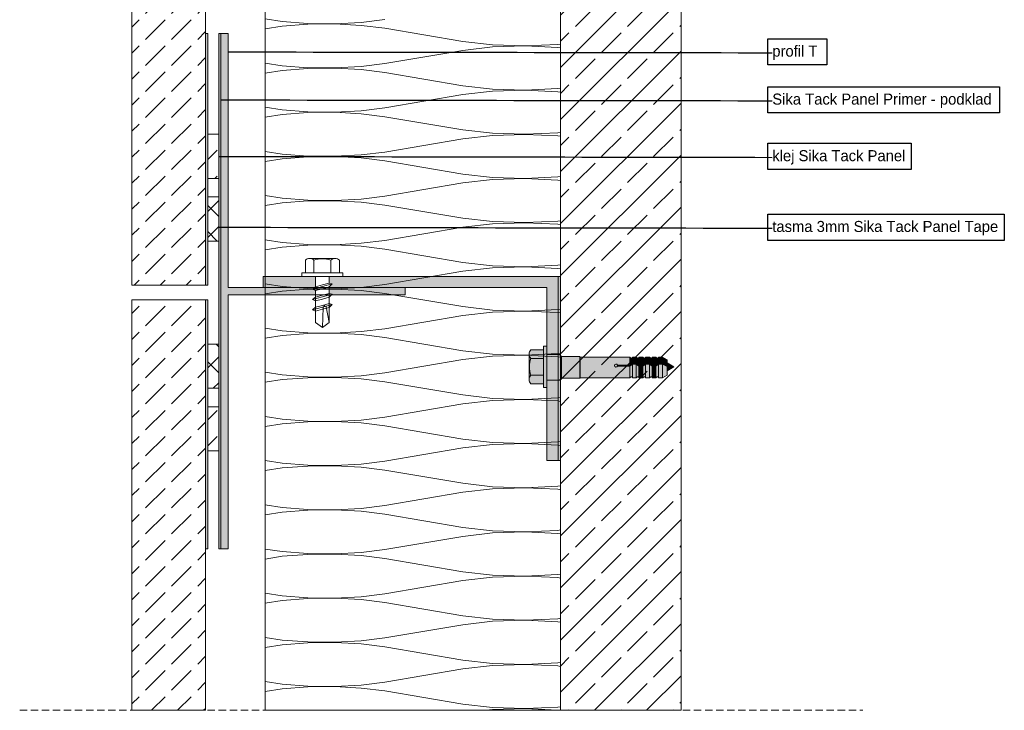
# Model space of a CAD drawing. Extents: x -106566 to -43002, y 22119 to 47619.
# Tile 23 of 24: x -47576 to -44904, y 41382 to 43258. Entities that reach past the tile are written whole.
import ezdxf

# ---------------------------------------------------------------- set-up
doc = ezdxf.new("R2010")
doc.units = 0
doc.header["$MEASUREMENT"] = 0
doc.linetypes.add('Hidden Line', pattern=[30, 20, -10])
for name, color, linetype, lineweight, true_color in [('2D - Ogólne_Pen_No__2', 7, 'Continuous', 15, 0x7f7f7f), ('2D Drafting - General_Pen_No__141', 7, 'Continuous', 0, 0xe8e8e8), ('2D Drafting - General_Pen_No__2', 7, 'Continuous', 15, 0x7f7f7f), ('2D Drafting - General_Pen_No__5', 7, 'Continuous', 25, 0x40a5ff), ('2D Drafting - General_Pen_No__61', 7, 'Continuous', 20, 0x6a6a6a), ('2D Drafting - General_Pen_No__81', 7, 'Continuous', 20, 0x6a6a6a), ('Annotation - Label_Pen_No__5', 7, 'Continuous', 25, 0x40a5ff)]:
    doc.layers.add(name, color=color, linetype=linetype, lineweight=lineweight, true_color=true_color)
doc.layers.add('2D Drafting - General_Pen_No__101', color=8, linetype='Continuous', lineweight=13)
doc.layers.add('2D Drafting - General_Pen_No__121', color=255, linetype='Continuous', lineweight=0)
doc.styles.add('GENERATED_STYLE_2', font='txt')
doc.dimstyles.new('GENERATED_STYLE__3', dxfattribs={"dimtxt": 0.18, "dimasz": 91.2, "dimexe": 0.18, "dimexo": 0.0625, "dimgap": 0.09, "dimtad": 0, "dimtih": 1, "dimtoh": 1, "dimdec": 4, "dimzin": 0, "dimdsep": 46, "dimcen": 0.09, "dimadec": 0, "dimazin": 0, "dimtfac": 1, "dimtdec": 4, "dimtmove": 0, "dimatfit": 3, "dimldrblk": 'ARROWHEAD_5', "dimfxl": 0, "dimtolj": 1, "dimtzin": 0, "dimarcsym": 0})
pattern_1 = [(45, (0, 0), (-70.71068, 70.71068), [75, -25]), (45, (7e-15, 70.71), (-70.71068, 70.71068), [75, -25])]
pattern_2 = [(45, (0, 0), (-35.35534, 35.35534), []), (135, (0, 0), (35.35534, 35.35534), [])]

# ---------------------------------------------------------------- blocks, each defined once
blk = doc.blocks.new('*X2')
at = {"layer": '2D Drafting - General_Pen_No__61', "linetype": 'Continuous'}
for p, q in [((-46910.3, 43260), (-46863.6, 43252.8)), ((-46863.6, 43240.1), (-46910.3, 43232.8)), ((-46863.6, 43252.8), (-46794.2, 43247.5)), ((-46794.2, 43245.4), (-46863.6, 43240.1)), ((-46794.2, 43247.5), (-46721.1, 43246.7)), ((-46721.1, 43246.2), (-46794.2, 43245.4)), ((-46721.1, 43246.7), (-46649.8, 43250.4)), ((-46649.8, 43242.4), (-46721.1, 43246.2)), ((-46649.8, 43250.4), (-46585.7, 43258.4)), ((-46585.7, 43234.4), (-46649.8, 43242.4)), ((-46373.4, 43198.4), (-46585.7, 43234.4)), ((-46373.4, 43198.4), (-46293.3, 43189.2)), ((-46293.3, 43189.2), (-46204.1, 43186.5)), ((-46204.1, 43186.4), (-46293.3, 43183.7)), ((-46204.1, 43186.5), (-46116, 43190.7)), ((-46116, 43182.2), (-46204.1, 43186.4)), ((-46116, 43190.7), (-46108.5, 43191.7)), ((-46373.4, 43174.4), (-46585.7, 43138.4)), ((-46293.3, 43183.7), (-46373.4, 43174.4)), ((-46108.5, 43181.1), (-46116, 43182.2)), ((-46910.3, 43140), (-46863.6, 43132.8)), ((-46863.6, 43132.8), (-46794.2, 43127.5)), ((-46649.8, 43130.4), (-46585.7, 43138.4)), ((-46863.6, 43120.1), (-46910.3, 43112.8)), ((-46794.2, 43125.4), (-46863.6, 43120.1)), ((-46794.2, 43127.5), (-46721.1, 43126.7)), ((-46721.1, 43126.2), (-46794.2, 43125.4)), ((-46721.1, 43126.7), (-46649.8, 43130.4)), ((-46649.8, 43122.4), (-46721.1, 43126.2)), ((-46585.7, 43114.4), (-46649.8, 43122.4)), ((-46373.4, 43078.4), (-46585.7, 43114.4)), ((-46373.4, 43078.4), (-46293.3, 43069.2)), ((-46373.4, 43054.4), (-46585.7, 43018.4)), ((-46293.3, 43063.7), (-46373.4, 43054.4)), ((-46293.3, 43069.2), (-46204.1, 43066.5)), ((-46204.1, 43066.4), (-46293.3, 43063.7)), ((-46204.1, 43066.5), (-46116, 43070.7)), ((-46116, 43062.2), (-46204.1, 43066.4)), ((-46116, 43070.7), (-46108.5, 43071.7)), ((-46108.5, 43061.1), (-46116, 43062.2)), ((-46910.3, 43020), (-46863.6, 43012.8)), ((-46863.6, 43000.1), (-46910.3, 42992.8)), ((-46863.6, 43012.8), (-46794.2, 43007.5)), ((-46794.2, 43005.4), (-46863.6, 43000.1)), ((-46794.2, 43007.5), (-46721.1, 43006.7)), ((-46721.1, 43006.2), (-46794.2, 43005.4)), ((-46721.1, 43006.7), (-46649.8, 43010.4)), ((-46649.8, 43002.4), (-46721.1, 43006.2)), ((-46649.8, 43010.4), (-46585.7, 43018.4)), ((-46585.7, 42994.4), (-46649.8, 43002.4)), ((-46373.4, 42958.4), (-46585.7, 42994.4)), ((-46373.4, 42958.4), (-46293.3, 42949.2)), ((-46293.3, 42949.2), (-46204.1, 42946.5)), ((-46204.1, 42946.4), (-46293.3, 42943.7)), ((-46204.1, 42946.5), (-46116, 42950.7)), ((-46116, 42942.2), (-46204.1, 42946.4)), ((-46116, 42950.7), (-46108.5, 42951.7)), ((-46373.4, 42934.4), (-46585.7, 42898.4)), ((-46293.3, 42943.7), (-46373.4, 42934.4)), ((-46108.5, 42941.1), (-46116, 42942.2)), ((-46910.3, 42900), (-46863.6, 42892.8)), ((-46863.6, 42892.8), (-46794.2, 42887.5)), ((-46649.8, 42890.4), (-46585.7, 42898.4)), ((-46863.6, 42880.1), (-46910.3, 42872.8)), ((-46794.2, 42885.4), (-46863.6, 42880.1)), ((-46794.2, 42887.5), (-46721.1, 42886.7)), ((-46721.1, 42886.2), (-46794.2, 42885.4)), ((-46721.1, 42886.7), (-46649.8, 42890.4)), ((-46649.8, 42882.4), (-46721.1, 42886.2)), ((-46585.7, 42874.4), (-46649.8, 42882.4)), ((-46373.4, 42838.4), (-46585.7, 42874.4)), ((-46373.4, 42838.4), (-46293.3, 42829.2)), ((-46373.4, 42814.4), (-46585.7, 42778.4)), ((-46293.3, 42823.7), (-46373.4, 42814.4)), ((-46293.3, 42829.2), (-46204.1, 42826.5)), ((-46204.1, 42826.4), (-46293.3, 42823.7)), ((-46204.1, 42826.5), (-46116, 42830.7)), ((-46116, 42822.2), (-46204.1, 42826.4)), ((-46116, 42830.7), (-46108.5, 42831.7)), ((-46108.5, 42821.1), (-46116, 42822.2)), ((-46910.3, 42780), (-46863.6, 42772.8)), ((-46863.6, 42760.1), (-46910.3, 42752.8)), ((-46863.6, 42772.8), (-46794.2, 42767.5)), ((-46794.2, 42765.4), (-46863.6, 42760.1)), ((-46794.2, 42767.5), (-46721.1, 42766.7)), ((-46721.1, 42766.2), (-46794.2, 42765.4)), ((-46721.1, 42766.7), (-46649.8, 42770.4)), ((-46649.8, 42762.4), (-46721.1, 42766.2)), ((-46649.8, 42770.4), (-46585.7, 42778.4)), ((-46585.7, 42754.4), (-46649.8, 42762.4)), ((-46373.4, 42718.4), (-46585.7, 42754.4)), ((-46373.4, 42718.4), (-46293.3, 42709.2)), ((-46293.3, 42703.7), (-46373.4, 42694.4)), ((-46293.3, 42709.2), (-46204.1, 42706.5)), ((-46204.1, 42706.4), (-46293.3, 42703.7)), ((-46204.1, 42706.5), (-46116, 42710.7)), ((-46116, 42702.2), (-46204.1, 42706.4)), ((-46116, 42710.7), (-46108.5, 42711.7)), ((-46373.4, 42694.4), (-46585.7, 42658.4)), ((-46108.5, 42701.1), (-46116, 42702.2)), ((-46910.3, 42660), (-46863.6, 42652.8)), ((-46863.6, 42652.8), (-46794.2, 42647.5)), ((-46721.1, 42646.7), (-46649.8, 42650.4)), ((-46649.8, 42650.4), (-46585.7, 42658.4)), ((-46863.6, 42640.1), (-46910.3, 42632.8)), ((-46794.2, 42645.4), (-46863.6, 42640.1)), ((-46794.2, 42647.5), (-46721.1, 42646.7)), ((-46721.1, 42646.2), (-46794.2, 42645.4)), ((-46649.8, 42642.4), (-46721.1, 42646.2)), ((-46585.7, 42634.4), (-46649.8, 42642.4)), ((-46373.4, 42598.4), (-46585.7, 42634.4)), ((-46373.4, 42598.4), (-46293.3, 42589.2)), ((-46373.4, 42574.4), (-46585.7, 42538.4)), ((-46293.3, 42583.7), (-46373.4, 42574.4)), ((-46293.3, 42589.2), (-46204.1, 42586.5)), ((-46204.1, 42586.4), (-46293.3, 42583.7)), ((-46204.1, 42586.5), (-46116, 42590.7)), ((-46116, 42582.2), (-46204.1, 42586.4)), ((-46116, 42590.7), (-46108.5, 42591.7)), ((-46108.5, 42581.1), (-46116, 42582.2)), ((-46910.3, 42540), (-46863.6, 42532.8)), ((-46863.6, 42520.1), (-46910.3, 42512.8)), ((-46863.6, 42532.8), (-46794.2, 42527.5)), ((-46794.2, 42525.4), (-46863.6, 42520.1)), ((-46794.2, 42527.5), (-46721.1, 42526.7)), ((-46721.1, 42526.2), (-46794.2, 42525.4)), ((-46721.1, 42526.7), (-46649.8, 42530.4)), ((-46649.8, 42522.4), (-46721.1, 42526.2)), ((-46649.8, 42530.4), (-46585.7, 42538.4)), ((-46585.7, 42514.4), (-46649.8, 42522.4)), ((-46373.4, 42478.4), (-46585.7, 42514.4)), ((-46373.4, 42478.4), (-46293.3, 42469.2)), ((-46293.3, 42463.7), (-46373.4, 42454.4)), ((-46293.3, 42469.2), (-46204.1, 42466.5)), ((-46204.1, 42466.4), (-46293.3, 42463.7)), ((-46204.1, 42466.5), (-46116, 42470.7)), ((-46116, 42462.2), (-46204.1, 42466.4)), ((-46116, 42470.7), (-46108.5, 42471.7)), ((-46373.4, 42454.4), (-46585.7, 42418.4)), ((-46108.5, 42461.1), (-46116, 42462.2)), ((-46910.3, 42420), (-46863.6, 42412.8)), ((-46863.6, 42412.8), (-46794.2, 42407.5)), ((-46721.1, 42406.7), (-46649.8, 42410.4)), ((-46649.8, 42410.4), (-46585.7, 42418.4)), ((-46863.6, 42400.1), (-46910.3, 42392.8)), ((-46794.2, 42405.4), (-46863.6, 42400.1)), ((-46794.2, 42407.5), (-46721.1, 42406.7)), ((-46721.1, 42406.2), (-46794.2, 42405.4)), ((-46649.8, 42402.4), (-46721.1, 42406.2)), ((-46585.7, 42394.4), (-46649.8, 42402.4)), ((-46373.4, 42358.4), (-46585.7, 42394.4)), ((-46373.4, 42358.4), (-46293.3, 42349.2)), ((-46373.4, 42334.4), (-46585.7, 42298.4)), ((-46293.3, 42343.7), (-46373.4, 42334.4)), ((-46293.3, 42349.2), (-46204.1, 42346.5)), ((-46204.1, 42346.4), (-46293.3, 42343.7)), ((-46204.1, 42346.5), (-46116, 42350.7)), ((-46116, 42342.2), (-46204.1, 42346.4)), ((-46116, 42350.7), (-46108.5, 42351.7)), ((-46108.5, 42341.1), (-46116, 42342.2)), ((-46910.3, 42300), (-46863.6, 42292.8)), ((-46863.6, 42280.1), (-46910.3, 42272.8)), ((-46863.6, 42292.8), (-46794.2, 42287.5)), ((-46794.2, 42285.4), (-46863.6, 42280.1)), ((-46794.2, 42287.5), (-46721.1, 42286.7)), ((-46721.1, 42286.2), (-46794.2, 42285.4)), ((-46721.1, 42286.7), (-46649.8, 42290.4)), ((-46649.8, 42282.4), (-46721.1, 42286.2)), ((-46649.8, 42290.4), (-46585.7, 42298.4)), ((-46585.7, 42274.4), (-46649.8, 42282.4)), ((-46373.4, 42238.4), (-46585.7, 42274.4)), ((-46373.4, 42238.4), (-46293.3, 42229.2)), ((-46293.3, 42223.7), (-46373.4, 42214.4)), ((-46293.3, 42229.2), (-46204.1, 42226.5)), ((-46204.1, 42226.4), (-46293.3, 42223.7)), ((-46204.1, 42226.5), (-46116, 42230.7)), ((-46116, 42222.2), (-46204.1, 42226.4)), ((-46116, 42230.7), (-46108.5, 42231.7)), ((-46373.4, 42214.4), (-46585.7, 42178.4)), ((-46108.5, 42221.1), (-46116, 42222.2)), ((-46910.3, 42180), (-46863.6, 42172.8)), ((-46863.6, 42172.8), (-46794.2, 42167.5)), ((-46721.1, 42166.7), (-46649.8, 42170.4)), ((-46649.8, 42170.4), (-46585.7, 42178.4)), ((-46863.6, 42160.1), (-46910.3, 42152.8)), ((-46794.2, 42165.4), (-46863.6, 42160.1)), ((-46794.2, 42167.5), (-46721.1, 42166.7)), ((-46721.1, 42166.2), (-46794.2, 42165.4)), ((-46649.8, 42162.4), (-46721.1, 42166.2)), ((-46585.7, 42154.4), (-46649.8, 42162.4)), ((-46373.4, 42118.4), (-46585.7, 42154.4)), ((-46373.4, 42118.4), (-46293.3, 42109.2)), ((-46373.4, 42094.4), (-46585.7, 42058.4)), ((-46293.3, 42103.7), (-46373.4, 42094.4)), ((-46293.3, 42109.2), (-46204.1, 42106.5)), ((-46204.1, 42106.4), (-46293.3, 42103.7)), ((-46204.1, 42106.5), (-46116, 42110.7)), ((-46116, 42102.2), (-46204.1, 42106.4)), ((-46116, 42110.7), (-46108.5, 42111.7)), ((-46108.5, 42101.1), (-46116, 42102.2)), ((-46910.3, 42060), (-46863.6, 42052.8)), ((-46863.6, 42040.1), (-46910.3, 42032.8)), ((-46863.6, 42052.8), (-46794.2, 42047.5)), ((-46794.2, 42045.4), (-46863.6, 42040.1)), ((-46794.2, 42047.5), (-46721.1, 42046.7)), ((-46721.1, 42046.2), (-46794.2, 42045.4)), ((-46721.1, 42046.7), (-46649.8, 42050.4)), ((-46649.8, 42042.4), (-46721.1, 42046.2)), ((-46649.8, 42050.4), (-46585.7, 42058.4)), ((-46585.7, 42034.4), (-46649.8, 42042.4)), ((-46373.4, 41998.4), (-46585.7, 42034.4)), ((-46373.4, 41998.4), (-46293.3, 41989.2)), ((-46293.3, 41983.7), (-46373.4, 41974.4)), ((-46293.3, 41989.2), (-46204.1, 41986.5)), ((-46204.1, 41986.4), (-46293.3, 41983.7)), ((-46204.1, 41986.5), (-46116, 41990.7)), ((-46116, 41982.2), (-46204.1, 41986.4)), ((-46116, 41990.7), (-46108.5, 41991.7)), ((-46108.5, 41981.1), (-46116, 41982.2)), ((-46373.4, 41974.4), (-46585.7, 41938.4)), ((-46910.3, 41940), (-46863.6, 41932.8)), ((-46863.6, 41932.8), (-46794.2, 41927.5)), ((-46721.1, 41926.7), (-46649.8, 41930.4)), ((-46649.8, 41930.4), (-46585.7, 41938.4)), ((-46863.6, 41920.1), (-46910.3, 41912.8)), ((-46794.2, 41925.4), (-46863.6, 41920.1)), ((-46794.2, 41927.5), (-46721.1, 41926.7)), ((-46721.1, 41926.2), (-46794.2, 41925.4)), ((-46649.8, 41922.4), (-46721.1, 41926.2)), ((-46585.7, 41914.4), (-46649.8, 41922.4)), ((-46373.4, 41878.4), (-46585.7, 41914.4)), ((-46373.4, 41878.4), (-46293.3, 41869.2)), ((-46373.4, 41854.4), (-46585.7, 41818.4)), ((-46293.3, 41863.7), (-46373.4, 41854.4)), ((-46293.3, 41869.2), (-46204.1, 41866.5)), ((-46204.1, 41866.4), (-46293.3, 41863.7)), ((-46204.1, 41866.5), (-46116, 41870.7)), ((-46116, 41862.2), (-46204.1, 41866.4)), ((-46116, 41870.7), (-46108.5, 41871.7)), ((-46108.5, 41861.1), (-46116, 41862.2)), ((-46910.3, 41820), (-46863.6, 41812.8)), ((-46863.6, 41800.1), (-46910.3, 41792.8)), ((-46863.6, 41812.8), (-46794.2, 41807.5)), ((-46794.2, 41805.4), (-46863.6, 41800.1)), ((-46794.2, 41807.5), (-46721.1, 41806.7)), ((-46721.1, 41806.2), (-46794.2, 41805.4)), ((-46721.1, 41806.7), (-46649.8, 41810.4)), ((-46649.8, 41802.4), (-46721.1, 41806.2)), ((-46649.8, 41810.4), (-46585.7, 41818.4)), ((-46585.7, 41794.4), (-46649.8, 41802.4)), ((-46373.4, 41758.4), (-46585.7, 41794.4)), ((-46373.4, 41758.4), (-46293.3, 41749.2)), ((-46293.3, 41743.7), (-46373.4, 41734.4)), ((-46293.3, 41749.2), (-46204.1, 41746.5)), ((-46204.1, 41746.4), (-46293.3, 41743.7)), ((-46204.1, 41746.5), (-46116, 41750.7)), ((-46116, 41742.2), (-46204.1, 41746.4)), ((-46116, 41750.7), (-46108.5, 41751.7)), ((-46108.5, 41741.1), (-46116, 41742.2)), ((-46373.4, 41734.4), (-46585.7, 41698.4)), ((-46910.3, 41700), (-46863.6, 41692.8)), ((-46863.6, 41692.8), (-46794.2, 41687.5)), ((-46721.1, 41686.7), (-46649.8, 41690.4)), ((-46649.8, 41690.4), (-46585.7, 41698.4)), ((-46863.6, 41680.1), (-46910.3, 41672.8)), ((-46794.2, 41685.4), (-46863.6, 41680.1)), ((-46794.2, 41687.5), (-46721.1, 41686.7)), ((-46721.1, 41686.2), (-46794.2, 41685.4)), ((-46649.8, 41682.4), (-46721.1, 41686.2)), ((-46585.7, 41674.4), (-46649.8, 41682.4)), ((-46373.4, 41638.4), (-46585.7, 41674.4)), ((-46373.4, 41638.4), (-46293.3, 41629.2)), ((-46373.4, 41614.4), (-46585.7, 41578.4)), ((-46293.3, 41623.7), (-46373.4, 41614.4)), ((-46293.3, 41629.2), (-46204.1, 41626.5)), ((-46204.1, 41626.4), (-46293.3, 41623.7)), ((-46204.1, 41626.5), (-46116, 41630.7)), ((-46116, 41622.2), (-46204.1, 41626.4)), ((-46116, 41630.7), (-46108.5, 41631.7)), ((-46108.5, 41621.1), (-46116, 41622.2)), ((-46910.3, 41580), (-46863.6, 41572.8)), ((-46863.6, 41560.1), (-46910.3, 41552.8)), ((-46863.6, 41572.8), (-46794.2, 41567.5)), ((-46794.2, 41565.4), (-46863.6, 41560.1)), ((-46794.2, 41567.5), (-46721.1, 41566.7)), ((-46721.1, 41566.2), (-46794.2, 41565.4)), ((-46721.1, 41566.7), (-46649.8, 41570.4)), ((-46649.8, 41562.4), (-46721.1, 41566.2)), ((-46649.8, 41570.4), (-46585.7, 41578.4)), ((-46585.7, 41554.4), (-46649.8, 41562.4)), ((-46373.4, 41518.4), (-46585.7, 41554.4)), ((-46373.4, 41518.4), (-46293.3, 41509.2)), ((-46293.3, 41503.7), (-46373.4, 41494.4)), ((-46293.3, 41509.2), (-46204.1, 41506.5)), ((-46204.1, 41506.4), (-46293.3, 41503.7)), ((-46204.1, 41506.5), (-46116, 41510.7)), ((-46116, 41502.2), (-46204.1, 41506.4)), ((-46116, 41510.7), (-46108.5, 41511.7)), ((-46108.5, 41501.1), (-46116, 41502.2)), ((-46373.4, 41494.4), (-46585.7, 41458.4)), ((-46910.3, 41460), (-46863.6, 41452.8)), ((-46863.6, 41452.8), (-46794.2, 41447.5)), ((-46721.1, 41446.7), (-46649.8, 41450.4)), ((-46649.8, 41450.4), (-46585.7, 41458.4)), ((-46863.6, 41440.1), (-46910.3, 41432.8)), ((-46794.2, 41445.4), (-46863.6, 41440.1)), ((-46794.2, 41447.5), (-46721.1, 41446.7)), ((-46721.1, 41446.2), (-46794.2, 41445.4)), ((-46649.8, 41442.4), (-46721.1, 41446.2)), ((-46585.7, 41434.4), (-46649.8, 41442.4)), ((-46373.4, 41398.4), (-46585.7, 41434.4)), ((-46373.4, 41398.4), (-46293.3, 41389.2)), ((-46293.3, 41383.7), (-46309.9, 41381.8)), ((-46293.3, 41389.2), (-46204.1, 41386.5)), ((-46204.1, 41386.4), (-46293.3, 41383.7)), ((-46204.1, 41386.5), (-46116, 41390.7)), ((-46116, 41382.2), (-46204.1, 41386.4)), ((-46116, 41390.7), (-46108.5, 41391.7)), ((-46113.1, 41381.8), (-46116, 41382.2))]:
    blk.add_line(p, q, dxfattribs=at)
blk = doc.blocks.new('Fill_1')
at = {"layer": '2D Drafting - General_Pen_No__2', "linetype": 'Continuous'}
for p, q in [((-46910.3, 45101.4), (-46910.3, 41381.8)), ((-46108.5, 41381.8), (-46108.5, 45101.4)), ((-46910.3, 41381.8), (-46108.5, 41381.8))]:
    blk.add_line(p, q, dxfattribs=at)
at = {"layer": '2D Drafting - General_Pen_No__61', "linetype": 'Continuous'}
blk.add_blockref('*X2', (0, 0), dxfattribs=at)
blk = doc.blocks.new('ARROWHEAD_5')
at = {"color": 0, "linetype": 'Continuous', "lineweight": 0}
blk.add_line((0, 0), (-1, 0), dxfattribs=at)
blk.add_solid([(-1, 0.2679), (0, 0), (-1, -0.2679), (-1, 0.2679)], dxfattribs=at)

msp = doc.modelspace()

# ---------------------------------------------------------------- hatches: boundary and pattern name
at = {"layer": '2D Drafting - General_Pen_No__101', "linetype": 'Continuous'}
for points in [[(-47066.12, 43220.68), (-47071.91, 43220.68), (-47071.91, 42536.53), (-47066.12, 42536.53)], [(-47030.34, 43220.68), (-47036.12, 43220.68), (-47036.12, 41820.68), (-47030.34, 41820.68)], [(-47071.91, 42496.53), (-47071.91, 41820.68), (-47066.12, 41820.68), (-47066.12, 42496.53)]]:
    msp.add_hatch(color=256, dxfattribs=at).paths.add_polyline_path(points, flags=0)
at = {"layer": '2D Drafting - General_Pen_No__121', "linetype": 'Continuous'}
for points in [[(-46154.66, 42337.93), (-46188.83, 42337.93, -0.4195601), (-46188.83, 42361.23), (-46154.66, 42361.23)], [(-46145.34, 42315.02), (-46145.34, 42259.1), (-46154.66, 42259.1), (-46154.66, 42315.02), (-46154.66, 42370.94), (-46145.34, 42370.94)], [(-46193.1, 42315.02, 0.092424), (-46188.83, 42292.11, 0.201281), (-46193.72, 42280.46), (-46193.72, 42349.58, 0.201281), (-46188.83, 42337.93, 0.092424)], [(-46154.66, 42292.11), (-46188.83, 42292.11, -0.092424), (-46193.1, 42315.02, -0.092424), (-46188.83, 42337.93), (-46154.66, 42337.93), (-46154.66, 42315.02)], [(-46145.34, 42278.35), (-46145.34, 42315.02), (-46145.34, 42348.02), (-46115.34, 42348.02), (-46115.34, 42312.1), (-46115.34, 42278.35)], [(-46115.34, 42278.35), (-46145.34, 42278.35), (-46145.34, 42315.02), (-46145.34, 42348.02), (-46115.34, 42348.02), (-46115.34, 42311.15)], [(-46115.34, 42278.44), (-46115.34, 42311.15), (-46115.34, 42348.02), (-46111.82, 42348.02), (-46111.82, 42278.44)], [(-46111.82, 42278.44), (-46111.82, 42348.02), (-46111.65, 42348.02), (-46106.23, 42342.6), (-46106.23, 42283.86), (-46111.65, 42278.44)], [(-46106.23, 42283.76), (-46106.23, 42342.6), (-46056.49, 42342.6), (-46056.49, 42283.76)], [(-46056.49, 42283.76), (-46056.49, 42342.6), (-46055.25, 42341.36), (-46055.25, 42285.01)], [(-46055.25, 42285.01), (-46055.25, 42341.36), (-45920.83, 42341.36), (-45920.83, 42319.7), (-45954.14, 42319.7, 5.4750432), (-45954.14, 42316.74), (-45920.83, 42316.74), (-45920.83, 42285.01)], [(-45913.39, 42338.4), (-45913.39, 42325.45), (-45920.83, 42319.7), (-45920.83, 42341.36), (-45917.08, 42338.4)], [(-45903.03, 42341.36), (-45903.03, 42325.45), (-45913.39, 42325.45), (-45913.39, 42341.36)], [(-45895.59, 42338.4), (-45895.59, 42319.7), (-45903.03, 42325.45), (-45903.03, 42341.36), (-45899.29, 42338.4)], [(-45885.23, 42341.36), (-45885.23, 42319.7), (-45895.59, 42319.7), (-45895.59, 42341.36)], [(-45885.23, 42319.7), (-45885.23, 42341.36), (-45881.49, 42338.4), (-45877.79, 42338.4), (-45877.79, 42325.45)], [(-45867.44, 42341.36), (-45867.44, 42325.45), (-45877.79, 42325.45), (-45877.79, 42341.36)], [(-45860, 42338.4), (-45860, 42319.7), (-45867.44, 42325.45), (-45867.44, 42341.36), (-45863.69, 42338.4)], [(-45849.64, 42341.36), (-45849.64, 42319.7), (-45860, 42319.7), (-45860, 42341.36)], [(-45842.2, 42338.4), (-45842.2, 42325.45), (-45849.64, 42319.7), (-45849.64, 42341.36), (-45845.9, 42338.4)], [(-45842.2, 42325.45), (-45842.2, 42341.36), (-45831.84, 42341.36), (-45831.84, 42325.45)], [(-45819.46, 42318.3), (-45831.84, 42325.45), (-45831.84, 42341.36), (-45819.46, 42334.21)], [(-45920.83, 42316.74), (-45954.14, 42316.74, -5.4750432), (-45954.14, 42319.7), (-45920.83, 42319.7)], [(-45920.83, 42319.7), (-45913.39, 42325.45), (-45913.39, 42322.49), (-45920.83, 42316.74)], [(-45913.39, 42287.96), (-45917.08, 42287.96), (-45920.83, 42285.01), (-45920.83, 42316.74), (-45913.39, 42322.49)], [(-45913.39, 42325.45), (-45903.03, 42325.45), (-45903.03, 42322.49), (-45913.39, 42322.49)], [(-45913.39, 42285.01), (-45913.39, 42322.49), (-45903.03, 42322.49), (-45903.03, 42285.01)], [(-45895.59, 42316.74), (-45903.03, 42322.49), (-45903.03, 42325.45), (-45895.59, 42319.7)], [(-45895.59, 42287.96), (-45899.29, 42287.96), (-45903.03, 42285.01), (-45903.03, 42322.49), (-45895.59, 42316.74)], [(-45895.59, 42319.7), (-45885.23, 42319.7), (-45885.23, 42316.74), (-45895.59, 42316.74)], [(-45895.59, 42285.01), (-45895.59, 42316.74), (-45885.23, 42316.74), (-45885.23, 42285.01)], [(-45877.79, 42322.49), (-45885.23, 42316.74), (-45885.23, 42319.7), (-45877.79, 42325.45)], [(-45877.79, 42287.96), (-45881.49, 42287.96), (-45885.23, 42285.01), (-45885.23, 42316.74), (-45877.79, 42322.49)], [(-45867.44, 42322.49), (-45877.79, 42322.49), (-45877.79, 42325.45), (-45867.44, 42325.45)], [(-45867.44, 42285.01), (-45877.79, 42285.01), (-45877.79, 42322.49), (-45867.44, 42322.49)], [(-45860, 42316.74), (-45867.44, 42322.49), (-45867.44, 42325.45), (-45860, 42319.7)], [(-45860, 42287.96), (-45863.69, 42287.96), (-45867.44, 42285.01), (-45867.44, 42322.49), (-45860, 42316.74)], [(-45860, 42319.7), (-45849.64, 42319.7), (-45849.64, 42316.74), (-45860, 42316.74)], [(-45849.64, 42285.01), (-45860, 42285.01), (-45860, 42316.74), (-45849.64, 42316.74)], [(-45849.64, 42319.7), (-45842.2, 42325.45), (-45842.2, 42322.49), (-45849.64, 42316.74)], [(-45842.2, 42287.96), (-45845.9, 42287.96), (-45849.64, 42285.01), (-45849.64, 42316.74), (-45842.2, 42322.49)], [(-45842.2, 42325.45), (-45831.84, 42325.45), (-45831.84, 42322.49), (-45842.2, 42322.49)], [(-45842.2, 42285.01), (-45842.2, 42322.49), (-45831.84, 42322.49), (-45831.84, 42285.01)], [(-45819.46, 42315.34), (-45831.84, 42322.49), (-45831.84, 42325.45), (-45819.46, 42318.3)], [(-45819.46, 42292.15), (-45831.84, 42285.01), (-45831.84, 42322.49), (-45819.46, 42315.34)], [(-45800.74, 42314.93), (-45819.46, 42304.11), (-45819.46, 42325.74)], [(-46154.66, 42268.81), (-46188.83, 42268.81, -0.4195601), (-46188.83, 42292.11), (-46154.66, 42292.11)]]:
    msp.add_hatch(color=256, dxfattribs=at).paths.add_polyline_path(points, flags=0)
at = {"layer": '2D Drafting - General_Pen_No__141', "linetype": 'Continuous'}
for points in [[(-47010.34, 42530.68), (-47010.34, 43220.68), (-47030.34, 43220.68), (-47030.34, 41820.68), (-47010.34, 41820.68), (-47010.34, 42510.68), (-46773.5, 42510.68), (-46773.5, 42521.76), (-46781.7, 42525.57), (-46775.33, 42530.68)], [(-46915.34, 42560.68), (-46915.34, 42530.68), (-46775.33, 42530.68), (-46773.5, 42532.16), (-46773.5, 42560.68), (-46810.77, 42560.68)], [(-46736.22, 42530.68), (-46145.34, 42530.68), (-46145.34, 42370.94), (-46145.34, 42348.02), (-46115.34, 42348.02), (-46115.34, 42560.68), (-46698.94, 42560.68), (-46736.22, 42560.68), (-46736.22, 42542.15), (-46728.02, 42539.95), (-46736.22, 42531.75)], [(-46530.34, 42530.68), (-46736.22, 42530.68), (-46736.22, 42514.31), (-46728.02, 42512.11), (-46729.44, 42510.68), (-46530.34, 42510.68)], [(-46115.34, 42060.68), (-46115.34, 42278.35), (-46145.34, 42278.35), (-46145.34, 42060.68)]]:
    msp.add_hatch(color=256, dxfattribs=at).paths.add_polyline_path(points, flags=0)
at = {"layer": '2D Drafting - General_Pen_No__2', "linetype": 'Continuous'}
h = msp.add_hatch(dxfattribs=at)
h.set_pattern_fill('Grid_5x5_Diagonal', color=256, style=0, pattern_type=2)
h.set_pattern_definition(pattern_2)
h.paths.add_polyline_path([(-47036.12, 42776.53), (-47066.12, 42776.53), (-47066.12, 42656.53), (-47036.12, 42656.53)], flags=0)
h = msp.add_hatch(dxfattribs=at)
h.set_pattern_fill('Grid_5x5_Diagonal', color=256, style=0, pattern_type=2)
h.set_pattern_definition(pattern_2)
h.paths.add_polyline_path([(-47036.12, 42256.53), (-47066.12, 42256.53), (-47066.12, 42376.53), (-47036.12, 42376.53)], flags=0)
at = {"layer": '2D Drafting - General_Pen_No__5', "linetype": 'Continuous'}
h = msp.add_hatch(dxfattribs=at)
h.set_pattern_fill('Beton', color=256, style=0, pattern_type=2)
h.set_pattern_definition(pattern_1)
h.paths.add_polyline_path([(-47036.12, 42946.53), (-47066.12, 42946.53), (-47066.12, 42826.53), (-47036.12, 42826.53)], flags=0)
h = msp.add_hatch(dxfattribs=at)
h.set_pattern_fill('Beton', color=256, style=0, pattern_type=2)
h.set_pattern_definition(pattern_1)
h.paths.add_polyline_path([(-47036.12, 42086.53), (-47066.12, 42086.53), (-47066.12, 42206.53), (-47036.12, 42206.53)], flags=0)
at = {"layer": '2D Drafting - General_Pen_No__81', "linetype": 'Continuous'}
h = msp.add_hatch(dxfattribs=at)
h.set_pattern_fill('Beton', color=256, style=0, pattern_type=2)
h.set_pattern_definition(pattern_1)
h.paths.add_polyline_path([(-47271.91, 42536.53), (-47071.91, 42536.53), (-47071.91, 45101.41), (-47271.91, 45101.41)], flags=0)
h = msp.add_hatch(dxfattribs=at)
h.set_pattern_fill('Solid___Dashed', color=256, style=0, pattern_type=2)
h.set_pattern_definition([(45, (0, 0), (-70.71068, 70.71068), []), (45, (-35.36, 35.36), (-70.71068, 70.71068), [75, -25])])
h.paths.add_polyline_path([(-46108.5, 45101.41), (-45781.37, 45101.41), (-45781.37, 41381.78), (-46108.5, 41381.78), (-46108.5, 43797.89), (-46108.5, 43902.04), (-46108.5, 44452.32), (-46108.5, 44549.68)], flags=0)
msp.add_hatch(color=256, dxfattribs=at).paths.add_polyline_path([(-46115.34, 42060.68), (-46108.5, 42060.68), (-46108.5, 42560.68), (-46115.34, 42560.68)], flags=0)
h = msp.add_hatch(dxfattribs=at)
h.set_pattern_fill('Beton', color=256, style=0, pattern_type=2)
h.set_pattern_definition(pattern_1)
h.paths.add_polyline_path([(-47271.91, 42496.53), (-47071.91, 42496.53), (-47071.91, 41381.78), (-47271.91, 41381.78)], flags=0)

# ---------------------------------------------------------------- linework, layer by layer
at = {"layer": '2D - Ogólne_Pen_No__2', "linetype": 'Continuous'}
for p, q in [((-46111.65, 42348.02), (-46115.34, 42348.02)), ((-46115.34, 42348.02), (-46115.34, 42311.15)), ((-46106.23, 42342.6), (-46111.65, 42348.02)), ((-46106.23, 42342.6), (-46106.23, 42283.76)), ((-46056.49, 42342.6), (-46106.23, 42342.6)), ((-46056.49, 42342.6), (-46056.49, 42283.76)), ((-46055.25, 42341.36), (-46056.49, 42342.6)), ((-46055.25, 42285.01), (-46055.25, 42341.36)), ((-45920.83, 42341.36), (-46055.25, 42341.36)), ((-45920.83, 42341.36), (-45920.83, 42285.01)), ((-45917.08, 42338.4), (-45920.83, 42341.36)), ((-45913.39, 42338.4), (-45917.08, 42338.4)), ((-45913.39, 42341.36), (-45913.39, 42285.01)), ((-45903.03, 42341.36), (-45913.39, 42341.36)), ((-45913.39, 42341.36), (-45913.39, 42338.4)), ((-45903.03, 42341.36), (-45903.03, 42285.01)), ((-45899.29, 42338.4), (-45903.03, 42341.36)), ((-45895.59, 42338.4), (-45899.29, 42338.4)), ((-45895.59, 42341.36), (-45895.59, 42285.01)), ((-45885.23, 42341.36), (-45895.59, 42341.36)), ((-45895.59, 42341.36), (-45895.59, 42338.4)), ((-45885.23, 42341.36), (-45885.23, 42285.01)), ((-45881.49, 42338.4), (-45885.23, 42341.36)), ((-45877.79, 42338.4), (-45881.49, 42338.4)), ((-45877.79, 42341.36), (-45877.79, 42285.01)), ((-45867.44, 42341.36), (-45877.79, 42341.36)), ((-45877.79, 42341.36), (-45877.79, 42338.4)), ((-45867.44, 42341.36), (-45867.44, 42285.01)), ((-45863.69, 42338.4), (-45867.44, 42341.36)), ((-45860, 42338.4), (-45863.69, 42338.4)), ((-45860, 42341.36), (-45860, 42285.01)), ((-45849.64, 42341.36), (-45860, 42341.36)), ((-45860, 42341.36), (-45860, 42338.4)), ((-45849.64, 42341.36), (-45849.64, 42285.01)), ((-45845.9, 42338.4), (-45849.64, 42341.36)), ((-45842.2, 42338.4), (-45845.9, 42338.4)), ((-45831.84, 42341.36), (-45842.2, 42341.36)), ((-45842.2, 42341.36), (-45842.2, 42285.01)), ((-45831.84, 42341.36), (-45831.84, 42285.01)), ((-45819.46, 42334.21), (-45831.84, 42341.36)), ((-45819.46, 42334.21), (-45819.46, 42292.15)), ((-46145.34, 42278.44), (-46145.34, 42312.19)), ((-46115.34, 42278.44), (-46115.34, 42312.19)), ((-46115.34, 42278.35), (-46115.34, 42312.1)), ((-45920.83, 42319.7), (-45954.14, 42319.7)), ((-45920.83, 42316.74), (-45954.14, 42316.74)), ((-45913.39, 42325.45), (-45920.83, 42319.7)), ((-45913.39, 42322.49), (-45920.83, 42316.74)), ((-45903.03, 42325.45), (-45913.39, 42325.45)), ((-45903.03, 42322.49), (-45913.39, 42322.49)), ((-45895.59, 42319.7), (-45903.03, 42325.45)), ((-45895.59, 42316.74), (-45903.03, 42322.49)), ((-45885.23, 42319.7), (-45895.59, 42319.7)), ((-45885.23, 42316.74), (-45895.59, 42316.74)), ((-45877.79, 42325.45), (-45885.23, 42319.7)), ((-45877.79, 42322.49), (-45885.23, 42316.74)), ((-45867.44, 42325.45), (-45877.79, 42325.45)), ((-45867.44, 42322.49), (-45877.79, 42322.49)), ((-45860, 42319.7), (-45867.44, 42325.45)), ((-45860, 42316.74), (-45867.44, 42322.49)), ((-45849.64, 42319.7), (-45860, 42319.7)), ((-45849.64, 42316.74), (-45860, 42316.74)), ((-45842.2, 42325.45), (-45849.64, 42319.7)), ((-45842.2, 42322.49), (-45849.64, 42316.74)), ((-45831.84, 42325.45), (-45842.2, 42325.45)), ((-45831.84, 42322.49), (-45842.2, 42322.49)), ((-45819.46, 42318.3), (-45831.84, 42325.45)), ((-45819.46, 42315.34), (-45831.84, 42322.49)), ((-45819.46, 42325.74), (-45800.74, 42314.93)), ((-45819.46, 42304.11), (-45800.74, 42314.93)), ((-46141.65, 42278.44), (-46145.34, 42278.44)), ((-46111.65, 42278.44), (-46115.34, 42278.44)), ((-46111.65, 42278.35), (-46115.34, 42278.35)), ((-46106.23, 42283.86), (-46111.65, 42278.44)), ((-46106.23, 42283.76), (-46111.65, 42278.35)), ((-46056.49, 42283.76), (-46106.23, 42283.76)), ((-46055.25, 42285.01), (-46056.49, 42283.76)), ((-45920.83, 42285.01), (-46055.25, 42285.01)), ((-45917.08, 42287.96), (-45920.83, 42285.01)), ((-45913.39, 42287.96), (-45917.08, 42287.96)), ((-45913.39, 42285.01), (-45913.39, 42287.96)), ((-45903.03, 42285.01), (-45913.39, 42285.01)), ((-45899.29, 42287.96), (-45903.03, 42285.01)), ((-45895.59, 42287.96), (-45899.29, 42287.96)), ((-45895.59, 42285.01), (-45895.59, 42287.96)), ((-45885.23, 42285.01), (-45895.59, 42285.01)), ((-45881.49, 42287.96), (-45885.23, 42285.01)), ((-45877.79, 42287.96), (-45881.49, 42287.96)), ((-45877.79, 42285.01), (-45877.79, 42287.96)), ((-45867.44, 42285.01), (-45877.79, 42285.01)), ((-45863.69, 42287.96), (-45867.44, 42285.01)), ((-45860, 42287.96), (-45863.69, 42287.96)), ((-45860, 42285.01), (-45860, 42287.96)), ((-45849.64, 42285.01), (-45860, 42285.01)), ((-45845.9, 42287.96), (-45849.64, 42285.01)), ((-45842.2, 42287.96), (-45845.9, 42287.96)), ((-45831.84, 42285.01), (-45842.2, 42285.01)), ((-45819.46, 42292.15), (-45831.84, 42285.01))]:
    msp.add_line(p, q, dxfattribs=at)
msp.add_arc((-45958.05, 42318.22), 4.18, 20.70161, 339.29839, dxfattribs=at)
at = {"layer": '2D Drafting - General_Pen_No__2', "linetype": 'Continuous'}
for p, q in [((-47030.34, 43220.68), (-47030.34, 41820.68)), ((-47030.34, 43220.68), (-47010.34, 43220.68)), ((-47010.34, 43220.68), (-47010.34, 42530.68)), ((-47036.12, 42946.53), (-47066.12, 42946.53)), ((-47066.12, 42946.53), (-47066.12, 42826.53)), ((-47036.12, 42826.53), (-47036.12, 42946.53)), ((-47036.12, 42826.53), (-47066.12, 42826.53)), ((-46801.07, 42604.17), (-46801.07, 42570)), ((-46720.29, 42609.06), (-46789.42, 42609.06)), ((-46777.77, 42604.17), (-46777.77, 42570)), ((-46731.94, 42604.17), (-46731.94, 42570)), ((-46708.64, 42604.17), (-46708.64, 42570)), ((-46115.34, 42560.68), (-46915.34, 42560.68)), ((-46915.34, 42560.68), (-46915.34, 42530.68)), ((-46810.77, 42570), (-46810.77, 42560.68)), ((-46754.86, 42570), (-46810.77, 42570)), ((-46810.77, 42560.68), (-46754.86, 42560.68)), ((-46773.5, 42560.68), (-46773.5, 42532.16)), ((-46754.86, 42570), (-46698.94, 42570)), ((-46698.94, 42560.68), (-46754.86, 42560.68)), ((-46736.22, 42560.68), (-46736.22, 42542.15)), ((-46698.94, 42570), (-46698.94, 42560.68)), ((-46115.34, 42560.68), (-46115.34, 42060.68)), ((-47010.34, 42530.68), (-46530.34, 42530.68)), ((-46915.34, 42530.68), (-46145.34, 42530.68)), ((-46781.7, 42525.57), (-46754.86, 42532.76)), ((-46781.7, 42525.57), (-46773.5, 42532.16)), ((-46773.5, 42521.76), (-46781.7, 42525.57)), ((-46773.5, 42532.16), (-46754.86, 42537.15)), ((-46773.5, 42521.76), (-46754.86, 42526.76)), ((-46773.5, 42521.76), (-46773.5, 42504.32)), ((-46736.22, 42542.15), (-46754.86, 42537.15)), ((-46728.02, 42539.95), (-46754.86, 42532.76)), ((-46736.22, 42531.75), (-46754.86, 42526.76)), ((-46736.22, 42542.15), (-46728.02, 42539.95)), ((-46728.02, 42539.95), (-46736.22, 42531.75)), ((-46736.22, 42531.75), (-46736.22, 42514.31)), ((-46530.34, 42510.68), (-46530.34, 42530.68)), ((-46145.34, 42060.68), (-46145.34, 42530.68)), ((-47010.34, 42510.68), (-46530.34, 42510.68)), ((-47010.34, 42510.68), (-47010.34, 41820.68)), ((-46781.7, 42497.73), (-46754.86, 42504.92)), ((-46781.7, 42497.73), (-46754.86, 42504.92)), ((-46781.7, 42497.73), (-46773.5, 42504.32)), ((-46781.7, 42497.73), (-46773.5, 42504.32)), ((-46773.5, 42493.92), (-46781.7, 42497.73)), ((-46773.5, 42493.92), (-46781.7, 42497.73)), ((-46773.5, 42504.32), (-46754.86, 42509.31)), ((-46773.5, 42504.32), (-46754.86, 42509.31)), ((-46773.5, 42466.08), (-46773.5, 42504.32)), ((-46773.5, 42493.92), (-46754.86, 42498.92)), ((-46773.5, 42493.92), (-46754.86, 42498.92)), ((-46773.5, 42493.92), (-46773.5, 42435.4)), ((-46773.5, 42493.92), (-46773.5, 42476.48)), ((-46736.22, 42514.31), (-46754.86, 42509.31)), ((-46736.22, 42514.31), (-46754.86, 42509.31)), ((-46728.02, 42512.11), (-46754.86, 42504.92)), ((-46728.02, 42512.11), (-46754.86, 42504.92)), ((-46736.22, 42503.91), (-46754.86, 42498.92)), ((-46736.22, 42503.91), (-46754.86, 42498.92)), ((-46736.22, 42476.07), (-46736.22, 42514.31)), ((-46736.22, 42514.31), (-46728.02, 42512.11)), ((-46736.22, 42514.31), (-46728.02, 42512.11)), ((-46728.02, 42512.11), (-46736.22, 42503.91)), ((-46728.02, 42512.11), (-46736.22, 42503.91)), ((-46736.22, 42503.91), (-46736.22, 42435.4)), ((-46736.22, 42503.91), (-46736.22, 42486.47)), ((-46781.7, 42469.89), (-46754.86, 42477.08)), ((-46781.7, 42469.89), (-46773.5, 42476.48)), ((-46773.5, 42466.08), (-46781.7, 42469.89)), ((-46773.5, 42476.48), (-46754.86, 42481.47)), ((-46773.5, 42466.08), (-46754.86, 42471.07)), ((-46736.22, 42486.47), (-46754.86, 42481.47)), ((-46728.02, 42484.27), (-46754.86, 42477.08)), ((-46753.12, 42476.37), (-46754.86, 42421.42)), ((-46736.22, 42476.07), (-46754.86, 42471.07)), ((-46750.43, 42481.23), (-46753.12, 42476.37)), ((-46744.22, 42477.45), (-46750.43, 42481.23)), ((-46736.22, 42435.4), (-46744.22, 42477.45)), ((-46736.22, 42486.47), (-46728.02, 42484.27)), ((-46728.02, 42484.27), (-46736.22, 42476.07)), ((-46773.5, 42435.4), (-46754.86, 42421.42)), ((-46736.22, 42435.4), (-46754.86, 42421.42)), ((-46188.83, 42361.23), (-46154.66, 42361.23)), ((-46154.66, 42370.94), (-46145.34, 42370.94)), ((-46154.66, 42315.02), (-46154.66, 42370.94)), ((-46145.34, 42370.94), (-46145.34, 42315.02)), ((-46193.72, 42280.46), (-46193.72, 42349.58)), ((-46188.83, 42337.93), (-46154.66, 42337.93)), ((-46145.34, 42348.02), (-46115.34, 42348.02)), ((-46154.66, 42315.02), (-46154.66, 42259.1)), ((-46145.34, 42259.1), (-46145.34, 42315.02)), ((-46188.83, 42292.11), (-46154.66, 42292.11)), ((-46145.34, 42278.35), (-46115.34, 42278.35)), ((-46188.83, 42268.81), (-46154.66, 42268.81)), ((-46154.66, 42259.1), (-46145.34, 42259.1)), ((-47066.12, 42086.53), (-47066.12, 42206.53)), ((-47036.12, 42206.53), (-47066.12, 42206.53)), ((-47036.12, 42206.53), (-47036.12, 42086.53)), ((-47036.12, 42086.53), (-47066.12, 42086.53)), ((-46115.34, 42060.68), (-46145.34, 42060.68)), ((-47030.34, 41820.68), (-47010.34, 41820.68))]:
    msp.add_line(p, q, dxfattribs=at)
at = {"layer": '2D Drafting - General_Pen_No__2', "linetype": 'Hidden Line'}
msp.add_line((-47576.35, 41381.78), (-45287.91, 41381.78), dxfattribs=at)
at = {"layer": '2D Drafting - General_Pen_No__2', "linetype": 'Continuous', "flags": 128}
for points in [[(-47271.91, 42536.53), (-47071.91, 42536.53), (-47071.91, 45101.41), (-47271.91, 45101.41)], [(-46108.5, 45101.41), (-45781.37, 45101.41), (-45781.37, 41381.78), (-46108.5, 41381.78), (-46108.5, 43797.89), (-46108.5, 43902.04), (-46108.5, 44452.32), (-46108.5, 44549.68)], [(-47066.12, 43220.68), (-47071.91, 43220.68), (-47071.91, 42536.53), (-47066.12, 42536.53)], [(-47030.34, 43220.68), (-47036.12, 43220.68), (-47036.12, 41820.68), (-47030.34, 41820.68)], [(-47010.34, 42530.68), (-47010.34, 43220.68), (-47030.34, 43220.68), (-47030.34, 41820.68), (-47010.34, 41820.68), (-47010.34, 42510.68), (-46773.5, 42510.68), (-46773.5, 42521.76), (-46781.7, 42525.57), (-46775.33, 42530.68)], [(-47036.12, 42946.53), (-47066.12, 42946.53), (-47066.12, 42826.53), (-47036.12, 42826.53)], [(-47036.12, 42776.53), (-47066.12, 42776.53), (-47066.12, 42656.53), (-47036.12, 42656.53)], [(-46915.34, 42560.68), (-46915.34, 42530.68), (-46775.33, 42530.68), (-46773.5, 42532.16), (-46773.5, 42560.68), (-46810.77, 42560.68)], [(-46736.22, 42530.68), (-46145.34, 42530.68), (-46145.34, 42370.94), (-46145.34, 42348.02), (-46115.34, 42348.02), (-46115.34, 42560.68), (-46698.94, 42560.68), (-46736.22, 42560.68), (-46736.22, 42542.15), (-46728.02, 42539.95), (-46736.22, 42531.75)], [(-46115.34, 42060.68), (-46108.5, 42060.68), (-46108.5, 42560.68), (-46115.34, 42560.68)], [(-46530.34, 42530.68), (-46736.22, 42530.68), (-46736.22, 42514.31), (-46728.02, 42512.11), (-46729.44, 42510.68), (-46530.34, 42510.68)], [(-47271.91, 42496.53), (-47071.91, 42496.53), (-47071.91, 41381.78), (-47271.91, 41381.78)], [(-47071.91, 42496.53), (-47071.91, 41820.68), (-47066.12, 41820.68), (-47066.12, 42496.53)], [(-47036.12, 42256.53), (-47066.12, 42256.53), (-47066.12, 42376.53), (-47036.12, 42376.53)], [(-46115.34, 42060.68), (-46115.34, 42278.35), (-46145.34, 42278.35), (-46145.34, 42060.68)], [(-47036.12, 42086.53), (-47066.12, 42086.53), (-47066.12, 42206.53), (-47036.12, 42206.53)]]:
    msp.add_lwpolyline(points, close=True, dxfattribs=at)
at = {"layer": '2D Drafting - General_Pen_No__2', "linetype": 'Continuous'}
for centre, radius, start, end in [((-46789.42, 42592.74), 16.33, 44.47805, 135.52195), ((-46754.86, 42544.87), 63.58, 90, 111.12202), ((-46754.86, 42544.87), 63.58, 68.87798, 90), ((-46720.29, 42592.74), 16.33, 44.47805, 135.52195), ((-46177.39, 42349.58), 16.33, 134.47805, 225.52195), ((-46129.52, 42315.02), 63.58, 158.87798, 180), ((-46129.52, 42315.02), 63.58, 180, 201.12202), ((-46177.39, 42280.46), 16.33, 134.47805, 225.52195)]:
    msp.add_arc(centre, radius, start, end, dxfattribs=at)
at = {"layer": 'Annotation - Label_Pen_No__5', "linetype": 'Continuous', "flags": 128}
for points in [[(-45545.72, 43206.01), (-45385.95, 43206.01), (-45385.95, 43134.87), (-45545.72, 43134.87)], [(-45545.72, 43075.6), (-44917.47, 43075.6), (-44917.47, 43004.46), (-45545.72, 43004.46)], [(-45545.72, 42922.1), (-45157.2, 42922.1), (-45157.2, 42850.96), (-45545.72, 42850.96)], [(-45545.72, 42729.59), (-44904.03, 42729.59), (-44904.03, 42658.45), (-45545.72, 42658.45)]]:
    msp.add_lwpolyline(points, close=True, dxfattribs=at)

# ---------------------------------------------------------------- block references
at = {"layer": '2D Drafting - General_Pen_No__61', "linetype": 'Continuous'}
msp.add_blockref('Fill_1', (0, 0), dxfattribs=at)

# ---------------------------------------------------------------- texts
at = {"layer": 'Annotation - Label_Pen_No__5', "linetype": 'Continuous', "char_height": 30, "attachment_point": 4, "style": 'GENERATED_STYLE_2'}
for s, insert, width in [('{profil T }', (-45533.72, 43168.07), 135.7716), ('{Sika Tack Panel Primer - podklad}', (-45533.72, 43037.66), 604.2533), ('{klej Sika Tack Panel}', (-45533.72, 42883.92), 364.5285), ('{tasma 3mm Sika Tack Panel Tape}', (-45533.72, 42691.65), 617.692)]:
    msp.add_mtext(s, dxfattribs=dict(at, insert=insert, width=width))

# ---------------------------------------------------------------- leaders
at = {"layer": 'Annotation - Label_Pen_No__5', "linetype": 'Continuous', "path_type": 1, "annotation_type": 0, "has_hookline": 1, "hookline_direction": 0}
for points, text_width in [([(-47010.34, 43170.44), (-45533.81, 43168.07)], 124.38), ([(-47030.34, 43040.03), (-45533.81, 43037.66)], 459.84), ([(-47036.12, 42886.53), (-45533.81, 42883.92)], 255.36), ([(-47036.12, 42694.02), (-45533.81, 42691.65)], 529.26)]:
    msp.add_leader(points, dimstyle='GENERATED_STYLE__3', dxfattribs=dict(at, text_width=text_width))

doc.saveas('drawing.dxf')
